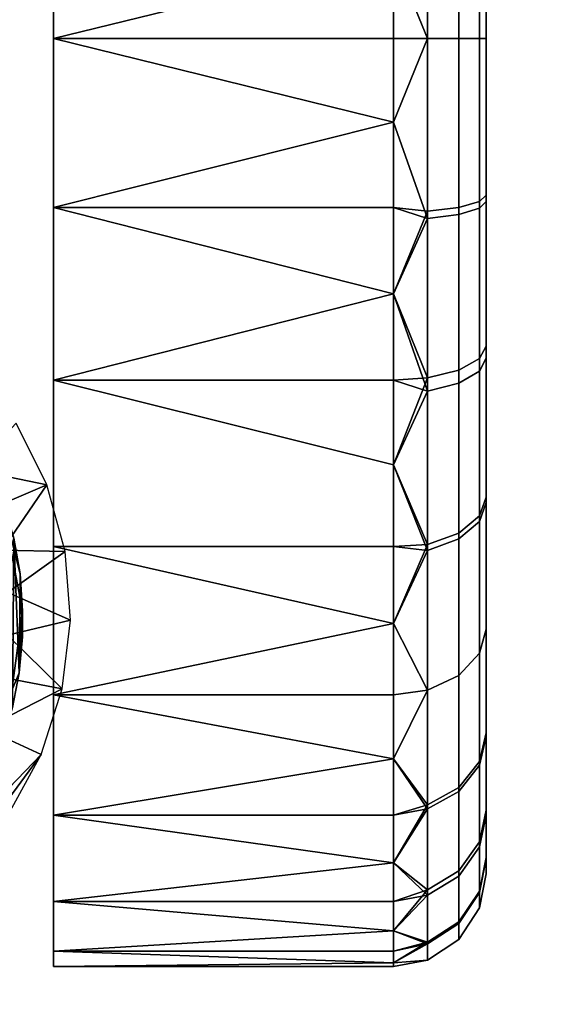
# Model space of a CAD drawing. Header units: millimetres. Extents: x -347 to 347, y -351 to 323.
# Tile 119 of 120: x 209 to 227, y 262 to 293. Entities that reach past the tile are written whole.
import ezdxf

# ---------------------------------------------------------------- set-up
doc = ezdxf.new("R2010")
doc.units = ezdxf.units.MM
doc.header["$MEASUREMENT"] = 0
doc.layers.add('kolecka', color=250, linetype='Continuous')
doc.layers.add('podnoz', color=7, linetype='Continuous')

msp = doc.modelspace()

# ---------------------------------------------------------------- meshes
at = {"layer": 'kolecka'}
mesh = msp.add_polyface(dxfattribs=at)
corners = [(210.26, 292.757), (210.26, 298.216, 0.501), (221.26, 298.216, 0.501), (221.26, 295.452, 0.121), (210.26, 303.8, 2.106), (221.26, 301.011, 1.158), (210.26, 309.173, 4.89), (221.26, 306.536, 3.351), (221.26, 303.8, 2.106), (221.26, 309.173, 4.89), (210.26, 309.173, 55.11), (210.26, 303.8, 57.894), (221.26, 306.536, 56.649), (221.26, 309.173, 55.11), (210.26, 298.216, 59.499), (221.26, 301.011, 58.842), (221.26, 303.8, 57.894), (221.26, 295.452, 59.879), (221.26, 298.216, 59.499), (223.381, 298.438, 1.439), (223.381, 292.757, 0.879), (222.363, 292.757, 0.211), (222.363, 298.568, 0.783), (224.049, 298.24, 2.436), (224.049, 292.757, 1.896), (224.26, 298.024, 3.519), (224.26, 292.757, 3), (223.381, 303.902, 3.095), (222.363, 304.157, 2.477), (224.049, 303.512, 4.034), (224.26, 303.09, 5.054), (223.381, 308.935, 5.787), (222.363, 309.307, 5.232), (224.049, 308.37, 6.633), (224.26, 307.757, 7.551), (223.381, 303.476, 57.077), (223.381, 308.744, 54.34), (222.363, 309.111, 54.898), (222.363, 303.722, 57.698), (224.049, 303.102, 56.131), (224.049, 308.186, 53.49), (224.26, 302.696, 55.104), (224.26, 307.58, 52.567), (223.381, 298.213, 58.605), (222.363, 298.338, 59.261), (224.049, 298.022, 57.606), (224.26, 297.816, 56.521), (223.381, 292.757, 59.122), (222.363, 292.757, 59.79), (224.26, 315.206, 45)]
mesh.append_faces([[corners[k] for k in face] for face in [(0, 1, 2, 3), (1, 4, 5, 2), (4, 6, 7, 8), (6, 9, 7, 7), (8, 5, 4, 4), (10, 11, 12, 13), (11, 14, 15, 16), (14, 17, 18, 18), (18, 15, 14, 14), (16, 12, 11, 11), (19, 20, 21, 22), (23, 24, 20, 19), (25, 26, 24, 23), (27, 19, 22, 28), (29, 23, 19, 27), (30, 25, 23, 29), (31, 27, 28, 32), (33, 29, 27, 31), (34, 30, 29, 33), (35, 36, 37, 38), (39, 40, 36, 35), (41, 42, 40, 39), (43, 35, 38, 44), (45, 39, 35, 43), (46, 41, 39, 45), (47, 43, 44, 48), (22, 3, 2, 2), (28, 5, 8, 8), (28, 8, 7, 7), (22, 2, 5, 5), (32, 7, 9, 9), (22, 21, 3, 3), (28, 22, 5, 5), (28, 7, 32, 32), (38, 12, 16, 16), (38, 16, 15, 15), (37, 13, 12, 12), (38, 37, 12, 12), (44, 18, 17, 17), (15, 44, 38, 38), (18, 44, 15, 15), (25, 30, 34, 34), (42, 41, 46, 46), (34, 42, 46, 46), (34, 49, 42, 42)]])
mesh = msp.add_polyface(dxfattribs=at)
corners = [(221.26, 295.452, 0.121), (221.26, 292.757), (210.26, 292.757), (210.26, 298.216, 59.499), (210.26, 292.757, 60), (221.26, 292.757, 60), (221.26, 295.452, 59.879), (221.26, 290.061, 59.879), (210.26, 287.298, 59.499), (221.26, 287.298, 59.499), (210.26, 281.714, 57.894), (221.26, 284.502, 58.842), (221.26, 281.714, 57.894), (210.26, 281.714, 2.106), (210.26, 287.298, 0.501), (221.26, 284.502, 1.158), (221.26, 281.714, 2.106), (221.26, 290.061, 0.121), (221.26, 287.298, 0.501), (224.049, 292.757, 58.105), (224.049, 298.022, 57.606), (223.381, 298.213, 58.605), (223.381, 292.757, 59.122), (224.26, 292.757, 57.001), (224.26, 297.816, 56.521), (223.381, 287.075, 58.561), (222.363, 292.757, 59.79), (222.363, 286.945, 59.216), (224.049, 287.274, 57.563), (224.26, 287.489, 56.48), (223.381, 281.612, 56.906), (222.363, 281.356, 57.523), (224.049, 282.001, 55.966), (224.26, 282.424, 54.946), (223.381, 287.301, 1.395), (223.381, 282.037, 2.923), (222.363, 281.791, 2.302), (222.363, 287.175, 0.738), (224.049, 287.491, 2.394), (224.049, 282.412, 3.869), (224.26, 287.698, 3.478), (224.26, 282.818, 4.895), (223.381, 292.757, 0.879), (222.363, 292.757, 0.211), (224.049, 292.757, 1.896), (224.26, 292.757, 3), (222.363, 298.338, 59.261), (224.26, 277.934, 7.433), (224.26, 307.757, 7.551), (224.26, 298.024, 3.519)]
mesh.append_faces([[corners[k] for k in face] for face in [(0, 1, 2, 2), (3, 4, 5, 6), (5, 4, 7, 7), (8, 7, 4, 4), (8, 9, 7, 7), (8, 10, 11, 9), (10, 12, 11, 11), (13, 14, 15, 16), (14, 2, 1, 17), (14, 18, 15, 15), (17, 18, 14, 14), (19, 20, 21, 22), (23, 24, 20, 19), (25, 22, 26, 27), (28, 19, 22, 25), (29, 23, 19, 28), (30, 25, 27, 31), (32, 28, 25, 30), (33, 29, 28, 32), (34, 35, 36, 37), (38, 39, 35, 34), (40, 41, 39, 38), (42, 34, 37, 43), (44, 38, 34, 42), (45, 40, 38, 44), (43, 1, 0, 0), (5, 26, 6, 6), (46, 6, 26, 26), (27, 7, 9, 9), (27, 9, 11, 11), (27, 26, 7, 7), (31, 27, 11, 11), (36, 16, 15, 15), (37, 15, 18, 18), (43, 17, 1, 1), (43, 37, 18, 17), (15, 37, 36, 36), (5, 7, 26, 26), (47, 41, 40, 40), (29, 47, 48, 48), (23, 29, 24, 24), (40, 49, 47, 47), (48, 47, 49, 49), (48, 24, 29, 29), (45, 49, 40, 40)]])
mesh = msp.add_polyface(dxfattribs=at)
corners = [(210.26, 281.714, 57.894), (210.26, 276.341, 55.11), (221.26, 276.341, 55.11), (221.26, 278.978, 56.649), (210.26, 271.543, 51.213), (221.26, 273.848, 53.291), (221.26, 281.714, 57.894), (221.26, 271.543, 51.213), (210.26, 276.341, 4.89), (210.26, 281.714, 2.106), (221.26, 278.978, 3.351), (221.26, 276.341, 4.89), (210.26, 271.543, 8.787), (221.26, 273.848, 6.709), (221.26, 271.543, 8.787), (221.26, 281.714, 2.106), (223.381, 276.579, 54.213), (223.381, 281.612, 56.906), (222.363, 281.356, 57.523), (222.363, 276.208, 54.768), (224.049, 277.144, 53.367), (224.049, 282.001, 55.966), (224.26, 277.757, 52.449), (224.26, 282.424, 54.946), (223.381, 272.164, 50.593), (222.363, 271.692, 51.065), (224.049, 272.883, 49.873), (224.26, 273.664, 49.092), (224.049, 269.267, 45.429), (223.381, 268.417, 45.988), (224.26, 270.19, 44.823), (224.049, 272.883, 10.127), (224.049, 269.39, 14.387), (223.381, 268.544, 13.822), (223.381, 272.164, 9.407), (224.26, 273.664, 10.907), (224.26, 270.308, 15), (223.381, 276.769, 5.66), (222.363, 271.692, 8.935), (222.363, 276.402, 5.102), (224.049, 277.328, 6.51), (224.26, 277.934, 7.433), (223.381, 282.037, 2.923), (222.363, 281.791, 2.302), (224.049, 282.412, 3.869), (224.26, 282.818, 4.895), (221.26, 284.502, 58.842), (221.26, 269.466, 48.909), (221.26, 269.466, 11.091), (224.26, 266.276, 24.733), (224.26, 266.235, 35.059), (224.26, 287.489, 56.48)]
mesh.append_faces([[corners[k] for k in face] for face in [(0, 1, 2, 3), (1, 4, 5, 2), (3, 6, 0, 0), (7, 5, 4, 4), (8, 9, 10, 11), (12, 8, 13, 14), (9, 15, 10, 10), (11, 13, 8, 8), (16, 17, 18, 19), (20, 21, 17, 16), (22, 23, 21, 20), (24, 16, 19, 25), (26, 20, 16, 24), (27, 22, 20, 26), (28, 26, 24, 29), (30, 27, 26, 28), (31, 32, 33, 34), (35, 36, 32, 31), (37, 34, 38, 39), (40, 31, 34, 37), (41, 35, 31, 40), (42, 37, 39, 43), (44, 40, 37, 42), (45, 41, 40, 44), (18, 6, 3, 3), (19, 3, 2, 2), (18, 46, 6, 6), (25, 5, 7, 7), (25, 7, 47, 47), (19, 2, 5, 5), (38, 48, 14, 14), (25, 19, 5, 5), (18, 3, 19, 19), (39, 13, 11, 11), (39, 11, 10, 10), (43, 10, 15, 15), (39, 38, 14, 13), (43, 39, 10, 10), (41, 49, 36, 36), (50, 49, 41, 41), (41, 36, 35, 35), (30, 22, 27, 27), (51, 23, 22, 22), (41, 22, 50, 50), (41, 51, 22, 22)]])
mesh = msp.add_polyface(dxfattribs=at)
corners = [(210.26, 271.543, 51.213), (210.26, 267.647, 46.416), (221.26, 269.466, 48.909), (221.26, 271.543, 51.213), (210.26, 264.863, 41.043), (221.26, 266.108, 43.779), (221.26, 267.647, 46.416), (210.26, 263.258, 35.459), (221.26, 263.915, 38.255), (221.26, 264.863, 41.043), (210.26, 264.863, 18.957), (210.26, 267.647, 13.584), (221.26, 266.108, 16.221), (221.26, 264.863, 18.957), (210.26, 271.543, 8.787), (221.26, 269.466, 11.091), (221.26, 267.647, 13.584), (221.26, 271.543, 8.787), (221.26, 263.915, 21.745), (223.381, 268.417, 45.988), (223.381, 272.164, 50.593), (222.363, 271.692, 51.065), (222.363, 267.859, 46.354), (223.381, 265.68, 40.72), (222.363, 265.059, 40.966), (224.049, 266.625, 40.345), (224.049, 269.267, 45.429), (224.26, 267.652, 39.939), (224.26, 270.19, 44.823), (223.381, 264.152, 35.456), (222.363, 263.495, 35.582), (224.049, 265.151, 35.266), (224.26, 266.235, 35.059), (224.049, 264.652, 30), (223.381, 263.635, 30), (224.26, 265.756, 30), (224.049, 265.193, 24.517), (223.381, 264.196, 24.319), (224.26, 266.276, 24.733), (223.381, 265.851, 18.855), (222.363, 263.541, 24.188), (222.363, 265.234, 18.6), (224.049, 266.791, 19.245), (224.26, 267.811, 19.667), (223.381, 268.544, 13.822), (222.363, 267.989, 13.451), (224.049, 269.39, 14.387), (224.26, 270.308, 15), (223.381, 272.164, 9.407), (222.363, 271.692, 8.935), (224.26, 277.757, 52.449)]
mesh.append_faces([[corners[k] for k in face] for face in [(0, 1, 2, 3), (1, 4, 5, 6), (4, 7, 8, 9), (10, 11, 12, 13), (11, 14, 15, 16), (1, 6, 2, 2), (4, 9, 5, 5), (11, 16, 12, 12), (14, 17, 15, 15), (13, 18, 10, 10), (19, 20, 21, 22), (23, 19, 22, 24), (25, 26, 19, 23), (27, 28, 26, 25), (29, 23, 24, 30), (31, 25, 23, 29), (32, 27, 25, 31), (33, 31, 29, 34), (35, 32, 31, 33), (36, 33, 34, 37), (38, 35, 33, 36), (39, 37, 40, 41), (42, 36, 37, 39), (43, 38, 36, 42), (44, 39, 41, 45), (46, 42, 39, 44), (47, 43, 42, 46), (48, 44, 45, 49), (22, 6, 5, 5), (24, 5, 9, 9), (22, 2, 6, 6), (41, 18, 13, 13), (41, 13, 12, 12), (45, 16, 15, 15), (45, 12, 16, 16), (24, 9, 8, 8), (22, 21, 2, 2), (41, 40, 18, 18), (45, 41, 12, 12), (22, 5, 24, 24), (15, 49, 45, 45), (38, 43, 47, 47), (35, 38, 32, 32), (28, 27, 32, 32), (50, 28, 32, 32)]])
mesh = msp.add_polyface(dxfattribs=at)
corners = [(333.408, -56.758, 24.541), (333.408, -56.257, 30), (344.408, -56.378, 27.304), (344.408, -56.758, 24.541), (333.408, -56.758, 35.459), (344.408, -56.378, 32.696), (344.408, -56.257, 30), (345.513, -56.466, 30), (345.513, -56.996, 24.419), (311.408, -56.758, 24.541), (300.408, -56.758, 24.541), (300.408, -56.378, 27.304), (311.408, -56.257, 30), (300.408, -56.257, 30), (300.408, -56.378, 32.696), (311.408, -56.758, 35.459), (299.304, -56.466, 30), (210.26, 263.258, 35.459), (210.26, 262.757, 30), (221.26, 262.878, 32.696), (221.26, 263.258, 35.459), (210.26, 263.258, 24.541), (221.26, 262.878, 27.304), (221.26, 262.757, 30), (210.26, 264.863, 18.957), (221.26, 263.915, 21.745), (221.26, 263.258, 24.541), (221.26, 263.915, 38.255), (223.381, 263.635, 30), (223.381, 264.152, 35.456), (222.363, 263.495, 35.582), (222.363, 262.966, 30), (223.381, 264.196, 24.319), (222.363, 263.541, 24.188), (222.363, 265.059, 40.966), (188.26, 263.258, 35.459), (177.26, 263.258, 35.459), (177.26, 262.878, 32.696), (188.26, 262.757, 30), (177.26, 262.757, 30), (177.26, 262.878, 27.304), (188.26, 263.258, 24.541), (188.26, 264.863, 41.043), (177.26, 263.915, 38.255), (177.26, 263.258, 24.541), (177.26, 263.915, 21.745), (188.26, 264.863, 18.957), (175.138, 263.635, 30), (176.154, 262.966, 30), (176.154, 263.495, 35.582), (175.138, 264.152, 35.456), (175.138, 264.196, 24.319), (176.154, 263.541, 24.188), (176.154, 265.234, 18.6)]
mesh.append_faces([[corners[k] for k in face] for face in [(0, 1, 2, 3), (1, 4, 5, 6), (6, 2, 1, 1), (7, 2, 6, 6), (7, 6, 5, 5), (7, 8, 2, 2), (9, 10, 11, 12), (12, 13, 14, 15), (13, 12, 11, 11), (16, 13, 11, 11), (16, 14, 13, 13), (17, 18, 19, 20), (18, 21, 22, 23), (21, 24, 25, 26), (18, 23, 19, 19), (21, 26, 22, 22), (20, 27, 17, 17), (28, 29, 30, 31), (32, 28, 31, 33), (30, 27, 20, 20), (30, 20, 19, 19), (31, 23, 22, 22), (33, 22, 26, 26), (31, 19, 23, 23), (33, 26, 25, 25), (30, 34, 27, 27), (31, 30, 19, 19), (31, 22, 33, 33), (35, 36, 37, 38), (38, 39, 40, 41), (42, 43, 36, 35), (41, 44, 45, 46), (38, 37, 39, 39), (41, 40, 44, 44), (47, 48, 49, 50), (51, 52, 48, 47), (49, 36, 43, 43), (49, 37, 36, 36), (48, 40, 39, 39), (52, 44, 40, 40), (48, 39, 37, 37), (52, 45, 44, 44), (48, 37, 49, 49), (53, 45, 52, 52), (48, 52, 40, 40)]])
at = {"layer": 'podnoz'}
mesh = msp.add_polyface(dxfattribs=at)
corners = [(208.26, 262.757, 28.334), (208.26, 322.729, 28.713), (208.26, 262.728, 30.473), (208.26, 263.063, 34.728), (208.26, 322.215, 35.673), (208.26, 263.416, 36.822), (208.26, 320.107, 42.327), (208.26, 264.307, 40.959), (208.26, 263.846, 38.9), (208.26, 316.631, 48.166), (208.26, 264.789, 43.012), (208.26, 265.283, 45.049), (209.188, 275.455, 61.392), (209.26, 274.257, 61.5), (209.26, 273.413, 61.5), (209.157, 272.247, 61.347), (208.663, 277.658, 60.605), (208.98, 276.601, 61.082), (208.939, 271.133, 61.021), (208.26, 278.616, 60), (208.635, 270.091, 60.563), (208.26, 269.127, 60), (209.26, 274.257, 63), (209.26, 273.413, 61.5), (209.26, 274.257, 61.5), (209.188, 275.455, 61.392), (208.557, 277.938, 63), (208.26, 278.616, 60), (207.545, 279.855, 60), (207.629, 279.729, 63), (208.98, 276.601, 61.082), (208.663, 277.658, 60.605), (209.26, 274.257, 63), (208.557, 277.938, 63), (208.916, 271.678, 63), (207.629, 279.729, 63), (206.33, 281.328, 63), (205.883, 268.744, 99.107), (207.768, 276.187, 97.452), (207.425, 277.382, 97.277), (210.049, 278.327, 64), (207.641, 278.827, 96.222), (208.223, 277.551, 96.364), (208.605, 276.219, 96.54), (210.641, 276.177, 64), (208.791, 274.85, 96.746), (208.778, 273.472, 96.978), (210.809, 273.953, 64), (209.057, 280.325, 64), (206.902, 278.527, 97.135), (207.425, 277.382, 97.277), (207.641, 278.827, 96.222), (207.768, 276.187, 97.452), (208.223, 277.551, 96.364), (206.875, 280.009, 96.119), (207.932, 274.959, 97.659), (208.605, 276.219, 96.54), (208.778, 273.472, 96.978), (208.791, 274.85, 96.746), (207.92, 273.724, 97.891)]
mesh.append_faces([[corners[k] for k in face] for face in [(0, 1, 2, 2), (3, 4, 5, 5), (6, 7, 8, 8), (9, 10, 7, 7), (10, 9, 11, 11), (12, 13, 14, 14), (15, 12, 14, 14), (16, 17, 18, 18), (19, 16, 20, 20), (20, 21, 19, 19), (12, 15, 17, 17), (22, 23, 24, 24), (22, 24, 25, 25), (26, 22, 25, 25), (26, 27, 28, 29), (30, 26, 25, 25), (31, 27, 26, 26), (31, 26, 30, 30), (32, 33, 34, 34), (34, 35, 36, 36), (35, 34, 33, 33), (37, 38, 39, 39), (40, 41, 42, 42), (42, 43, 40, 40), (44, 43, 45, 45), (46, 47, 45, 45), (48, 41, 40, 40), (44, 45, 47, 47), (40, 43, 44, 44), (49, 50, 51, 51), (52, 53, 50, 50), (50, 53, 51, 51), (49, 51, 54, 54), (55, 56, 52, 52), (53, 52, 56, 56), (57, 58, 59, 59), (55, 59, 58, 58), (56, 55, 58, 58)]])
mesh = msp.add_polyface(dxfattribs=at)
corners = [(208.26, 292.757, 60), (208.26, 266.299, 49.098), (208.26, 265.788, 47.082), (208.26, 266.816, 51.113), (208.26, 278.616, 60), (208.26, 267.334, 53.11), (208.26, 267.854, 55.106), (208.26, 268.885, 59.066), (208.26, 268.37, 57.086), (208.26, 269.127, 60), (208.939, 271.133, 61.021), (208.98, 276.601, 61.082), (209.157, 272.247, 61.347), (208.635, 270.091, 60.563), (208.663, 277.658, 60.605), (208.26, 268.885, 59.066), (207.721, 268.018, 59.037), (208.26, 268.37, 57.086), (208.26, 269.127, 60), (208.635, 270.091, 60.563), (207.92, 269.257, 63), (208.916, 271.678, 63), (208.939, 271.133, 61.021), (209.157, 272.247, 61.347), (209.26, 274.257, 63), (209.26, 273.413, 61.5), (207.92, 269.257, 63), (208.916, 271.678, 63), (206.329, 267.185, 63), (207.731, 272.509, 98.144), (205.883, 268.744, 99.107), (207.249, 271.026, 98.488), (207.92, 273.724, 97.891), (207.932, 274.959, 97.659), (208.569, 272.115, 97.231), (208.027, 270.45, 97.575), (210.547, 271.738, 64), (207.232, 269.008, 97.924), (208.295, 267.987, 73.966), (207.093, 268.785, 97.982), (208.778, 273.472, 96.978), (209.869, 269.614, 64), (208.545, 267.821, 68.97), (208.794, 267.656, 64), (210.809, 273.953, 64), (206.857, 268.418, 98.078), (206.574, 268.006, 98.193), (207.232, 269.008, 97.924), (206.385, 269.497, 98.896), (207.093, 268.785, 97.982), (208.027, 270.45, 97.575), (207.249, 271.026, 98.488), (208.778, 273.472, 96.978), (207.731, 272.509, 98.144), (208.569, 272.115, 97.231), (207.92, 273.724, 97.891)]
mesh.append_faces([[corners[k] for k in face] for face in [(0, 1, 2, 2), (1, 0, 3, 3), (3, 4, 5, 5), (6, 5, 4, 4), (4, 7, 8, 8), (7, 4, 9, 9), (8, 6, 4, 4), (10, 11, 12, 12), (13, 14, 10, 10), (15, 16, 17, 17), (18, 16, 15, 15), (19, 20, 18, 18), (20, 16, 18, 18), (21, 19, 22, 22), (23, 24, 21, 21), (22, 23, 21, 21), (23, 25, 24, 24), (20, 19, 21, 21), (26, 27, 28, 28), (29, 30, 31, 31), (30, 32, 33, 33), (34, 35, 36, 36), (35, 37, 38, 38), (38, 37, 39, 39), (40, 34, 36, 36), (41, 38, 42, 42), (42, 43, 41, 41), (35, 38, 41, 41), (35, 41, 36, 36), (44, 40, 36, 36), (38, 45, 46, 46), (39, 45, 38, 38), (47, 48, 49, 49), (47, 50, 51, 51), (52, 53, 54, 54), (54, 51, 50, 50), (52, 55, 53, 53), (54, 53, 51, 51)]])

doc.saveas('drawing.dxf')
